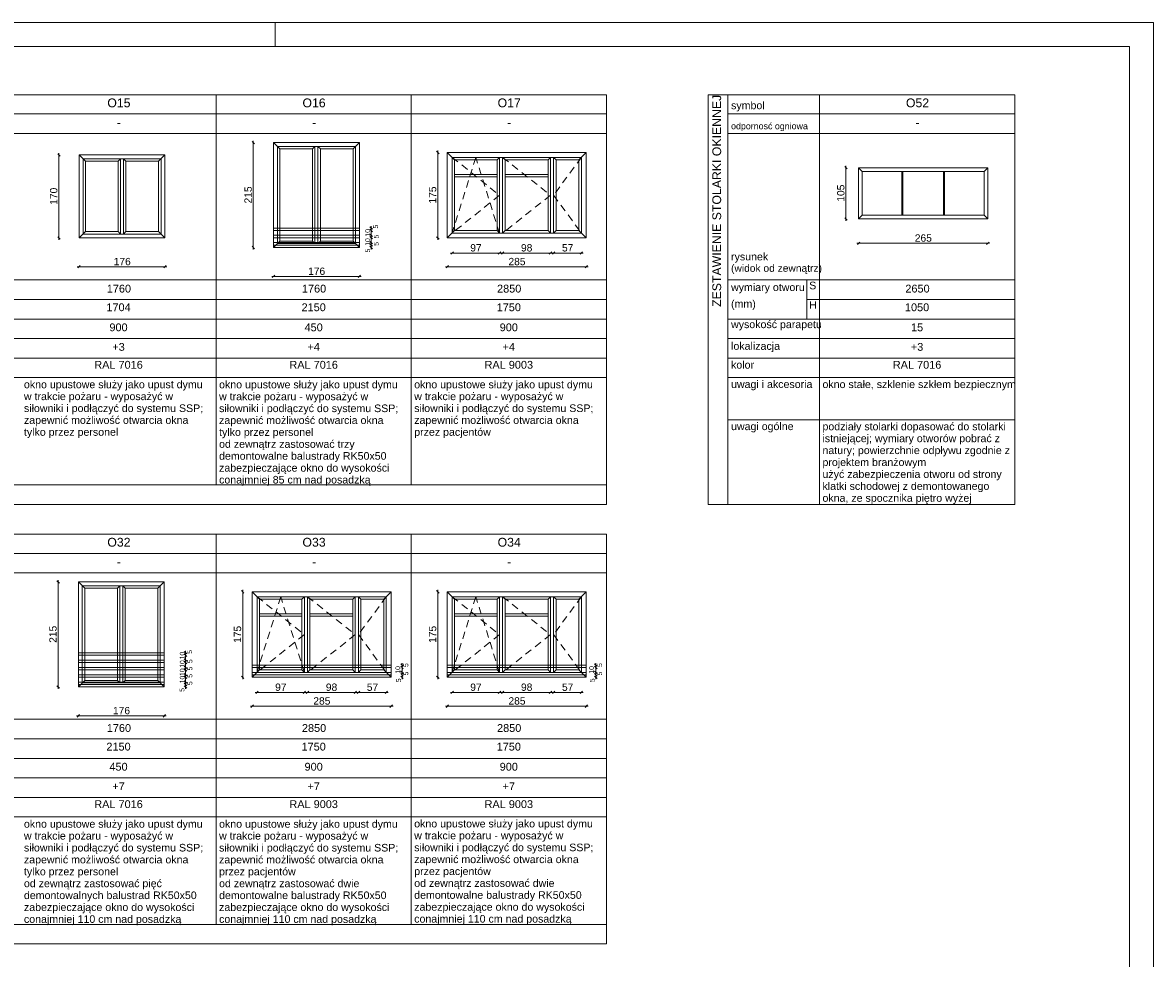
# Paper-space layout 'A-59 ZESTAWIENIE STOLARKI OKIENNEJ' of a CAD drawing. Header units: millimetres. Extents: x 0 to 850, y 0 to 297.
# Tile 12 of 12: x 618 to 850, y 105 to 297. Entities that reach past the tile are written whole.
import ezdxf
from ezdxf.xclip import XClip

# ---------------------------------------------------------------- set-up
doc = ezdxf.new("R2010")
doc.units = ezdxf.units.MM
doc.header["$MEASUREMENT"] = 0
doc.header["$XCLIPFRAME"] = 0
doc.linetypes.add('Przer. długie kreski', pattern=[2.5, 1.5, -1])
for name, color, linetype, lineweight in [('0_Nr_pióra__1', 7, 'Continuous', 20), ('A_Arkusz_Nr_pióra__1', 7, 'Continuous', 20), ('A_ściany_Nr_pióra__3', 252, 'Continuous', 13)]:
    doc.layers.add(name, color=color, linetype=linetype, lineweight=lineweight)
for name, color, linetype, lineweight, true_color in [('0_Nr_pióra__30', 7, 'Continuous', 5, 0x878787), ('0_Nr_pióra__7', 7, 'Continuous', 18, 0x171717), ('0_Nr_pióra__94', 7, 'Continuous', 5, 0x3b3b3b), ('A_Arkusz_Nr_pióra__237', 7, 'Continuous', 5, 0x343434)]:
    doc.layers.add(name, color=color, linetype=linetype, lineweight=lineweight, true_color=true_color)
doc.layers.add('A_podrys', color=7, linetype='Continuous')
doc.styles.add('STYL_AUTOMATYCZNY_1', font='arial.ttf')

# ---------------------------------------------------------------- blocks, each defined once
blk = doc.blocks.new('Rysunek_1_1', base_point=(-2086.12, -3213.37))
at = {"layer": '0_Nr_pióra__1', "color": 7, "linetype": 'Continuous', "lineweight": 20}
for p, q in [((665.75, 272.18), (665.25, 272.68)), ((665.5, 272.43), (665.5, 272.8)), ((665.5, 250.93), (665.5, 272.43)), ((625.9, 269.65), (625.4, 270.15)), ((625.65, 269.9), (625.65, 270.28)), ((625.65, 252.9), (625.65, 269.9)), ((703.57, 270.15), (703.07, 270.65)), ((703.32, 270.4), (703.32, 270.78)), ((703.32, 252.9), (703.32, 270.4)), ((689.4, 255.18), (689.9, 254.68)), ((689.65, 254.93), (689.65, 255.3)), ((625.4, 253.15), (625.9, 252.65)), ((625.65, 252.53), (625.65, 252.9)), ((689.9, 254.18), (689.4, 254.68)), ((689.4, 253.68), (689.9, 253.18)), ((689.4, 253.18), (689.9, 252.68)), ((689.65, 254.43), (689.65, 254.93)), ((689.65, 253.43), (689.65, 254.43)), ((689.65, 252.93), (689.65, 253.43)), ((689.65, 251.93), (689.65, 252.93)), ((703.07, 253.15), (703.57, 252.65)), ((703.32, 252.53), (703.32, 252.9)), ((665.25, 251.18), (665.75, 250.68)), ((665.5, 250.55), (665.5, 250.93)), ((689.4, 252.18), (689.9, 251.68)), ((689.4, 251.68), (689.9, 251.18)), ((689.4, 251.18), (689.9, 250.68)), ((689.65, 251.43), (689.65, 251.93)), ((689.65, 250.93), (689.65, 251.43)), ((689.65, 250.55), (689.65, 250.93)), ((706.26, 249.8), (705.89, 249.8)), ((706.51, 250.05), (706.01, 249.55)), ((715.96, 249.8), (706.26, 249.8)), ((715.71, 249.55), (716.21, 250.05)), ((716.34, 249.8), (715.96, 249.8)), ((716.61, 249.8), (716.24, 249.8)), ((716.86, 250.05), (716.36, 249.55)), ((726.41, 249.8), (716.61, 249.8)), ((726.16, 249.55), (726.66, 250.05)), ((726.79, 249.8), (726.41, 249.8)), ((727.06, 249.8), (726.69, 249.8)), ((727.31, 250.05), (726.81, 249.55)), ((732.76, 249.8), (727.06, 249.8)), ((732.51, 249.55), (733.01, 250.05)), ((733.14, 249.8), (732.76, 249.8)), ((629.42, 246.99), (629.79, 246.99)), ((630.04, 247.24), (629.54, 246.74)), ((629.79, 246.99), (647.39, 246.99)), ((647.14, 246.74), (647.64, 247.24)), ((647.39, 246.99), (647.77, 246.99)), ((705.26, 246.99), (704.89, 246.99)), ((705.51, 247.24), (705.01, 246.74)), ((733.76, 246.99), (705.26, 246.99)), ((733.51, 246.74), (734.01, 247.24)), ((734.14, 246.99), (733.76, 246.99)), ((669.27, 245.01), (669.64, 245.01)), ((669.89, 245.26), (669.39, 244.76)), ((669.64, 245.01), (687.24, 245.01)), ((686.99, 244.76), (687.49, 245.26)), ((687.24, 245.01), (687.62, 245.01)), ((625.75, 182.18), (625.25, 182.68)), ((625.5, 182.43), (625.5, 182.8)), ((625.5, 160.93), (625.5, 182.43)), ((663.57, 180.15), (663.07, 180.65)), ((663.32, 180.4), (663.32, 180.78)), ((663.32, 162.9), (663.32, 180.4)), ((703.57, 180.15), (703.07, 180.65)), ((703.32, 180.4), (703.32, 180.78)), ((703.32, 162.9), (703.32, 180.4)), ((651.34, 168.18), (651.84, 167.68)), ((651.84, 167.18), (651.34, 167.68)), ((651.59, 167.93), (651.59, 168.3)), ((651.59, 167.43), (651.59, 167.93)), ((651.59, 166.43), (651.59, 167.43)), ((651.34, 166.68), (651.84, 166.18)), ((651.34, 166.18), (651.84, 165.68)), ((651.34, 165.18), (651.84, 164.68)), ((651.34, 164.68), (651.84, 164.18)), ((651.59, 165.93), (651.59, 166.43)), ((651.59, 164.93), (651.59, 165.93)), ((651.59, 164.43), (651.59, 164.93)), ((695.74, 165.65), (696.24, 165.15)), ((696.24, 164.65), (695.74, 165.15)), ((695.99, 165.4), (695.99, 165.78)), ((695.99, 164.9), (695.99, 165.4)), ((695.99, 163.9), (695.99, 164.9)), ((735.45, 165.65), (735.95, 165.15)), ((735.95, 164.65), (735.45, 165.15)), ((735.7, 165.4), (735.7, 165.78)), ((735.7, 164.9), (735.7, 165.4)), ((735.7, 163.9), (735.7, 164.9)), ((651.34, 163.68), (651.84, 163.18)), ((651.34, 163.18), (651.84, 162.68)), ((651.59, 163.43), (651.59, 164.43)), ((651.59, 162.93), (651.59, 163.43)), ((651.59, 161.93), (651.59, 162.93)), ((663.07, 163.15), (663.57, 162.65)), ((663.32, 162.53), (663.32, 162.9)), ((695.74, 164.15), (696.24, 163.65)), ((695.74, 163.65), (696.24, 163.15)), ((695.74, 163.15), (696.24, 162.65)), ((695.99, 163.4), (695.99, 163.9)), ((695.99, 162.9), (695.99, 163.4)), ((695.99, 162.53), (695.99, 162.9)), ((703.07, 163.15), (703.57, 162.65)), ((703.32, 162.53), (703.32, 162.9)), ((735.45, 164.15), (735.95, 163.65)), ((735.45, 163.65), (735.95, 163.15)), ((735.45, 163.15), (735.95, 162.65)), ((735.7, 163.4), (735.7, 163.9)), ((735.7, 162.9), (735.7, 163.4)), ((735.7, 162.53), (735.7, 162.9)), ((625.25, 161.18), (625.75, 160.68)), ((625.5, 160.55), (625.5, 160.93)), ((651.34, 162.18), (651.84, 161.68)), ((651.34, 161.68), (651.84, 161.18)), ((651.34, 161.18), (651.84, 160.68)), ((651.59, 161.43), (651.59, 161.93)), ((651.59, 160.93), (651.59, 161.43)), ((651.59, 160.55), (651.59, 160.93)), ((666.51, 160.05), (666.01, 159.55)), ((675.71, 159.55), (676.21, 160.05)), ((676.86, 160.05), (676.36, 159.55)), ((686.16, 159.55), (686.66, 160.05)), ((687.31, 160.05), (686.81, 159.55)), ((692.51, 159.55), (693.01, 160.05)), ((706.51, 160.05), (706.01, 159.55)), ((715.71, 159.55), (716.21, 160.05)), ((716.86, 160.05), (716.36, 159.55)), ((726.16, 159.55), (726.66, 160.05)), ((727.31, 160.05), (726.81, 159.55)), ((732.51, 159.55), (733.01, 160.05)), ((666.26, 159.8), (665.89, 159.8)), ((675.96, 159.8), (666.26, 159.8)), ((676.34, 159.8), (675.96, 159.8)), ((676.61, 159.8), (676.24, 159.8)), ((686.41, 159.8), (676.61, 159.8)), ((686.79, 159.8), (686.41, 159.8)), ((687.06, 159.8), (686.69, 159.8)), ((692.76, 159.8), (687.06, 159.8)), ((693.14, 159.8), (692.76, 159.8)), ((706.26, 159.8), (705.89, 159.8)), ((715.96, 159.8), (706.26, 159.8)), ((716.34, 159.8), (715.96, 159.8)), ((716.61, 159.8), (716.24, 159.8)), ((726.41, 159.8), (716.61, 159.8)), ((726.79, 159.8), (726.41, 159.8)), ((727.06, 159.8), (726.69, 159.8)), ((732.76, 159.8), (727.06, 159.8)), ((733.14, 159.8), (732.76, 159.8)), ((665.26, 156.99), (664.89, 156.99)), ((665.51, 157.24), (665.01, 156.74)), ((693.76, 156.99), (665.26, 156.99)), ((693.51, 156.74), (694.01, 157.24)), ((694.14, 156.99), (693.76, 156.99)), ((705.26, 156.99), (704.89, 156.99)), ((705.51, 157.24), (705.01, 156.74)), ((733.76, 156.99), (705.26, 156.99)), ((733.51, 156.74), (734.01, 157.24)), ((734.14, 156.99), (733.76, 156.99)), ((629.27, 155.01), (629.64, 155.01)), ((629.89, 155.26), (629.39, 154.76)), ((629.64, 155.01), (647.24, 155.01)), ((646.99, 154.76), (647.49, 155.26)), ((647.24, 155.01), (647.62, 155.01))]:
    blk.add_line(p, q, dxfattribs=at)
at = {"layer": '0_Nr_pióra__30', "color": 252, "linetype": 'Continuous', "lineweight": 5, "true_color": 0x878787}
for p, q in [((687.24, 272.43), (669.64, 272.43)), ((669.64, 250.93), (669.64, 272.43)), ((669.64, 272.43), (670.94, 271.13)), ((686.44, 271.63), (670.44, 271.63)), ((670.44, 251.73), (670.44, 271.63)), ((677.64, 271.13), (678.14, 271.63)), ((678.14, 251.73), (678.14, 271.63)), ((678.74, 251.73), (678.74, 271.63)), ((678.74, 271.63), (679.24, 271.13)), ((685.94, 271.13), (687.24, 272.43)), ((686.44, 251.73), (686.44, 271.63)), ((687.24, 250.93), (687.24, 272.43)), ((647.39, 269.9), (629.79, 269.9)), ((629.79, 252.9), (629.79, 269.9)), ((629.79, 269.9), (631.09, 268.6)), ((646.59, 269.1), (630.59, 269.1)), ((630.59, 253.7), (630.59, 269.1)), ((637.79, 268.6), (638.29, 269.1)), ((638.29, 253.7), (638.29, 269.1)), ((638.89, 253.7), (638.89, 269.1)), ((638.89, 269.1), (639.39, 268.6)), ((646.09, 268.6), (647.39, 269.9)), ((646.59, 253.7), (646.59, 269.1)), ((647.39, 252.9), (647.39, 269.9)), ((670.94, 271.13), (677.64, 271.13)), ((670.94, 252.23), (670.94, 271.13)), ((677.64, 252.23), (677.64, 271.13)), ((679.24, 271.13), (685.94, 271.13)), ((679.24, 252.23), (679.24, 271.13)), ((685.94, 252.23), (685.94, 271.13)), ((733.76, 270.4), (705.26, 270.4)), ((705.26, 270.4), (705.26, 252.9)), ((706.76, 268.9), (705.26, 270.4)), ((732.76, 269.4), (706.26, 269.4)), ((706.26, 269.4), (706.26, 253.9)), ((715.46, 268.9), (706.76, 268.9)), ((706.76, 268.9), (706.76, 254.4)), ((715.46, 268.9), (715.96, 269.4)), ((715.46, 268.9), (715.46, 254.4)), ((715.96, 269.4), (715.96, 253.9)), ((716.61, 269.4), (716.61, 253.9)), ((717.11, 268.9), (716.61, 269.4)), ((725.91, 268.9), (717.11, 268.9)), ((717.11, 268.9), (717.11, 254.4)), ((725.91, 268.9), (726.41, 269.4)), ((725.91, 268.9), (725.91, 254.4)), ((726.41, 269.4), (726.41, 253.9)), ((727.06, 269.4), (727.06, 253.9)), ((727.56, 268.9), (727.06, 269.4)), ((732.26, 268.9), (727.56, 268.9)), ((727.56, 268.9), (727.56, 254.4)), ((732.26, 268.9), (733.76, 270.4)), ((732.26, 268.9), (732.26, 254.4)), ((732.76, 269.4), (732.76, 253.9)), ((733.76, 270.4), (733.76, 252.9)), ((631.09, 268.6), (637.79, 268.6)), ((631.09, 254.2), (631.09, 268.6)), ((637.79, 254.2), (637.79, 268.6)), ((639.39, 268.6), (646.09, 268.6)), ((639.39, 254.2), (639.39, 268.6)), ((646.09, 254.2), (646.09, 268.6)), ((715.46, 265.9), (706.76, 265.9)), ((715.46, 265.4), (706.76, 265.4)), ((725.91, 265.9), (717.11, 265.9)), ((725.91, 265.4), (717.11, 265.4)), ((629.79, 252.9), (631.09, 254.2)), ((629.79, 252.9), (647.39, 252.9)), ((630.59, 253.7), (646.59, 253.7)), ((631.09, 254.2), (637.79, 254.2)), ((638.29, 253.7), (637.79, 254.2)), ((638.89, 253.7), (639.39, 254.2)), ((639.39, 254.2), (646.09, 254.2)), ((647.39, 252.9), (646.09, 254.2)), ((706.76, 254.4), (705.26, 252.9)), ((705.26, 252.9), (733.76, 252.9)), ((706.26, 253.9), (732.76, 253.9)), ((715.46, 254.4), (706.76, 254.4)), ((715.46, 254.4), (715.96, 253.9)), ((717.11, 254.4), (716.61, 253.9)), ((725.91, 254.4), (717.11, 254.4)), ((725.91, 254.4), (726.41, 253.9)), ((727.56, 254.4), (727.06, 253.9)), ((732.26, 254.4), (727.56, 254.4)), ((732.26, 254.4), (733.76, 252.9)), ((669.64, 250.93), (670.94, 252.23)), ((669.64, 250.93), (687.24, 250.93)), ((670.44, 251.73), (686.44, 251.73)), ((670.94, 252.23), (677.64, 252.23)), ((678.14, 251.73), (677.64, 252.23)), ((678.74, 251.73), (679.24, 252.23)), ((679.24, 252.23), (685.94, 252.23)), ((687.24, 250.93), (685.94, 252.23)), ((647.24, 182.43), (629.64, 182.43)), ((629.64, 160.93), (629.64, 182.43)), ((629.64, 182.43), (630.94, 181.13)), ((646.44, 181.63), (630.44, 181.63)), ((630.44, 161.73), (630.44, 181.63)), ((630.94, 181.13), (637.64, 181.13)), ((630.94, 162.23), (630.94, 181.13)), ((637.64, 181.13), (638.14, 181.63)), ((637.64, 162.23), (637.64, 181.13)), ((638.14, 161.73), (638.14, 181.63)), ((638.74, 161.73), (638.74, 181.63)), ((638.74, 181.63), (639.24, 181.13)), ((639.24, 181.13), (645.94, 181.13)), ((639.24, 162.23), (639.24, 181.13)), ((645.94, 181.13), (647.24, 182.43)), ((645.94, 162.23), (645.94, 181.13)), ((646.44, 161.73), (646.44, 181.63)), ((647.24, 160.93), (647.24, 182.43)), ((693.76, 180.4), (665.26, 180.4)), ((665.26, 180.4), (665.26, 162.9)), ((666.76, 178.9), (665.26, 180.4)), ((692.76, 179.4), (666.26, 179.4)), ((666.26, 179.4), (666.26, 163.9)), ((675.46, 178.9), (666.76, 178.9)), ((666.76, 178.9), (666.76, 164.4)), ((675.46, 178.9), (675.96, 179.4)), ((675.46, 178.9), (675.46, 164.4)), ((675.96, 179.4), (675.96, 163.9)), ((676.61, 179.4), (676.61, 163.9)), ((677.11, 178.9), (676.61, 179.4)), ((685.91, 178.9), (677.11, 178.9)), ((677.11, 178.9), (677.11, 164.4)), ((685.91, 178.9), (686.41, 179.4)), ((685.91, 178.9), (685.91, 164.4)), ((686.41, 179.4), (686.41, 163.9)), ((687.06, 179.4), (687.06, 163.9)), ((687.56, 178.9), (687.06, 179.4)), ((692.26, 178.9), (687.56, 178.9)), ((687.56, 178.9), (687.56, 164.4)), ((692.26, 178.9), (693.76, 180.4)), ((692.26, 178.9), (692.26, 164.4)), ((692.76, 179.4), (692.76, 163.9)), ((693.76, 180.4), (693.76, 162.9)), ((733.76, 180.4), (705.26, 180.4)), ((705.26, 180.4), (705.26, 162.9)), ((706.76, 178.9), (705.26, 180.4)), ((732.76, 179.4), (706.26, 179.4)), ((706.26, 179.4), (706.26, 163.9)), ((715.46, 178.9), (706.76, 178.9)), ((706.76, 178.9), (706.76, 164.4)), ((715.46, 178.9), (715.96, 179.4)), ((715.46, 178.9), (715.46, 164.4)), ((715.96, 179.4), (715.96, 163.9)), ((716.61, 179.4), (716.61, 163.9)), ((717.11, 178.9), (716.61, 179.4)), ((725.91, 178.9), (717.11, 178.9)), ((717.11, 178.9), (717.11, 164.4)), ((725.91, 178.9), (726.41, 179.4)), ((725.91, 178.9), (725.91, 164.4)), ((726.41, 179.4), (726.41, 163.9)), ((727.06, 179.4), (727.06, 163.9)), ((727.56, 178.9), (727.06, 179.4)), ((732.26, 178.9), (727.56, 178.9)), ((727.56, 178.9), (727.56, 164.4)), ((732.26, 178.9), (733.76, 180.4)), ((732.26, 178.9), (732.26, 164.4)), ((732.76, 179.4), (732.76, 163.9)), ((733.76, 180.4), (733.76, 162.9)), ((675.46, 175.9), (666.76, 175.9)), ((675.46, 175.4), (666.76, 175.4)), ((685.91, 175.9), (677.11, 175.9)), ((685.91, 175.4), (677.11, 175.4)), ((715.46, 175.9), (706.76, 175.9)), ((715.46, 175.4), (706.76, 175.4)), ((725.91, 175.9), (717.11, 175.9)), ((725.91, 175.4), (717.11, 175.4)), ((666.76, 164.4), (665.26, 162.9)), ((665.26, 162.9), (693.76, 162.9)), ((675.46, 164.4), (666.76, 164.4)), ((675.46, 164.4), (675.96, 163.9)), ((677.11, 164.4), (676.61, 163.9)), ((685.91, 164.4), (677.11, 164.4)), ((685.91, 164.4), (686.41, 163.9)), ((687.56, 164.4), (687.06, 163.9)), ((692.26, 164.4), (687.56, 164.4)), ((692.26, 164.4), (693.76, 162.9)), ((706.76, 164.4), (705.26, 162.9)), ((705.26, 162.9), (733.76, 162.9)), ((715.46, 164.4), (706.76, 164.4)), ((715.46, 164.4), (715.96, 163.9)), ((717.11, 164.4), (716.61, 163.9)), ((725.91, 164.4), (717.11, 164.4)), ((725.91, 164.4), (726.41, 163.9)), ((727.56, 164.4), (727.06, 163.9)), ((732.26, 164.4), (727.56, 164.4)), ((732.26, 164.4), (733.76, 162.9)), ((629.64, 160.93), (630.94, 162.23)), ((629.64, 160.93), (647.24, 160.93)), ((630.44, 161.73), (646.44, 161.73)), ((630.94, 162.23), (637.64, 162.23)), ((638.14, 161.73), (637.64, 162.23)), ((638.74, 161.73), (639.24, 162.23)), ((639.24, 162.23), (645.94, 162.23)), ((647.24, 160.93), (645.94, 162.23))]:
    blk.add_line(p, q, dxfattribs=at)
at = {"layer": '0_Nr_pióra__30', "color": 252, "linetype": 'Przer. długie kreski', "lineweight": 5, "true_color": 0x878787}
for p, q in [((706.26, 269.4), (715.96, 261.65)), ((711.11, 269.4), (706.26, 253.9)), ((715.96, 253.9), (711.11, 269.4)), ((716.61, 269.4), (726.41, 261.65)), ((732.76, 269.4), (727.06, 261.65)), ((715.96, 261.65), (706.26, 253.9)), ((726.41, 261.65), (716.61, 253.9)), ((727.06, 261.65), (732.76, 253.9)), ((666.26, 179.4), (675.96, 171.65)), ((671.11, 179.4), (666.26, 163.9)), ((675.96, 163.9), (671.11, 179.4)), ((676.61, 179.4), (686.41, 171.65)), ((692.76, 179.4), (687.06, 171.65)), ((706.26, 179.4), (715.96, 171.65)), ((711.11, 179.4), (706.26, 163.9)), ((715.96, 163.9), (711.11, 179.4)), ((716.61, 179.4), (726.41, 171.65)), ((732.76, 179.4), (727.06, 171.65)), ((675.96, 171.65), (666.26, 163.9)), ((686.41, 171.65), (676.61, 163.9)), ((687.06, 171.65), (692.76, 163.9)), ((715.96, 171.65), (706.26, 163.9)), ((726.41, 171.65), (716.61, 163.9)), ((727.06, 171.65), (732.76, 163.9))]:
    blk.add_line(p, q, dxfattribs=at)
at = {"layer": '0_Nr_pióra__7', "color": 250, "linetype": 'Continuous', "lineweight": 18, "true_color": 0x171717}
for p, q in [((687.24, 254.93), (669.64, 254.93)), ((687.24, 254.43), (669.64, 254.43)), ((687.24, 253.43), (669.64, 253.43)), ((687.24, 252.93), (669.64, 252.93)), ((687.24, 251.93), (669.64, 251.93)), ((687.24, 251.43), (669.64, 251.43)), ((647.24, 167.93), (629.64, 167.93)), ((647.24, 167.43), (629.64, 167.43)), ((647.24, 166.43), (629.64, 166.43)), ((647.24, 165.93), (629.64, 165.93)), ((647.24, 164.93), (629.64, 164.93)), ((693.76, 165.4), (665.26, 165.4)), ((693.76, 164.9), (665.26, 164.9)), ((733.76, 165.4), (705.26, 165.4)), ((733.76, 164.9), (705.26, 164.9)), ((647.24, 164.43), (629.64, 164.43)), ((647.24, 163.43), (629.64, 163.43)), ((647.24, 162.93), (629.64, 162.93)), ((693.76, 163.9), (665.26, 163.9)), ((693.76, 163.4), (665.26, 163.4)), ((733.76, 163.9), (705.26, 163.9)), ((733.76, 163.4), (705.26, 163.4)), ((647.24, 161.93), (629.64, 161.93)), ((647.24, 161.43), (629.64, 161.43))]:
    blk.add_line(p, q, dxfattribs=at)
at = {"layer": '0_Nr_pióra__94', "color": 250, "linetype": 'Continuous', "lineweight": 5, "true_color": 0x3b3b3b}
for p, q in [((35.05, 282.19), (737.88, 282.19)), ((657.88, 282.19), (657.88, 202.29)), ((697.88, 282.19), (697.88, 202.29)), ((737.88, 282.19), (737.88, 198.29)), ((737.88, 278.29), (39.05, 278.29)), ((737.88, 274.29), (39.05, 274.29)), ((39.05, 244.29), (737.88, 244.29)), ((55.23, 240.29), (737.88, 240.29)), ((39.05, 236.29), (737.88, 236.29)), ((39.05, 232.29), (737.88, 232.29)), ((363.88, 228.29), (719.05, 228.29)), ((719.05, 228.29), (737.88, 228.29)), ((39.05, 224.29), (737.88, 224.29)), ((39.05, 202.29), (737.88, 202.29)), ((35.05, 198.29), (737.88, 198.29)), ((35.05, 192.19), (737.88, 192.19)), ((657.88, 192.19), (657.88, 112.29)), ((697.88, 192.19), (697.88, 112.29)), ((737.88, 192.19), (737.88, 108.29)), ((737.88, 188.29), (39.05, 188.29)), ((737.88, 184.29), (39.05, 184.29)), ((39.05, 154.29), (737.88, 154.29)), ((55.23, 150.29), (737.88, 150.29)), ((39.05, 146.29), (737.88, 146.29)), ((39.05, 142.29), (737.88, 142.29)), ((483.88, 138.29), (737.88, 138.29)), ((39.05, 134.29), (737.88, 134.29)), ((39.05, 112.29), (737.88, 112.29)), ((35.05, 108.29), (737.88, 108.29))]:
    blk.add_line(p, q, dxfattribs=at)
at = {"layer": '0_Nr_pióra__1', "color": 7, "linetype": 'Continuous', "lineweight": 20, "attachment_point": 7, "rotation": 90, "style": 'STYL_AUTOMATYCZNY_1'}
for s, insert, char_height, width in [('\\A1;{\\pql;\\fArial|b0|i0|c238|p0;\\W1.000000;170}', (625.35, 259.69), 1.5, 3.4323), ('\\A1;{\\pql;\\fArial|b0|i0|c238|p0;\\W1.000000;215}', (665.2, 259.96), 1.5, 3.4323), ('\\A1;{\\pql;\\fArial|b0|i0|c238|p0;\\W1.000000;175}', (703.02, 259.94), 1.5, 3.4323), ('\\A1;{\\pql;\\fArial|b0|i0|c238|p0;\\W1.000000;5}', (691.08, 254.82), 1, 0.7627), ('\\A1;{\\pql;\\fArial|b0|i0|c238|p0;\\W1.000000;10}', (689.45, 253.17), 1, 1.5254), ('\\A1;{\\pql;\\fArial|b0|i0|c238|p0;\\W1.000000;10}', (689.45, 251.29), 1, 1.5254), ('\\A1;{\\pql;\\fArial|b0|i0|c238|p0;\\W1.000000;5}', (691.22, 252.8), 1, 0.7627), ('\\A1;{\\pql;\\fArial|b0|i0|c238|p0;\\W1.000000;5}', (689.45, 249.92), 1, 0.7627), ('\\A1;{\\pql;\\fArial|b0|i0|c238|p0;\\W1.000000;5}', (691.22, 251.3), 1, 0.7627), ('\\A1;{\\pql;\\fArial|b0|i0|c238|p0;\\W1.000000;215}', (625.2, 169.96), 1.5, 3.4323), ('\\A1;{\\pql;\\fArial|b0|i0|c238|p0;\\W1.000000;175}', (663.02, 169.94), 1.5, 3.4323), ('\\A1;{\\pql;\\fArial|b0|i0|c238|p0;\\W1.000000;175}', (703.02, 169.94), 1.5, 3.4323), ('\\A1;{\\pql;\\fArial|b0|i0|c238|p0;\\W1.000000;10}', (651.45, 166.57), 1, 1.5254), ('\\A1;{\\pql;\\fArial|b0|i0|c238|p0;\\W1.000000;5}', (652.96, 167.72), 1, 0.7627), ('\\A1;{\\pql;\\fArial|b0|i0|c238|p0;\\W1.000000;10}', (651.45, 164.84), 1, 1.5254), ('\\A1;{\\pql;\\fArial|b0|i0|c238|p0;\\W1.000000;10}', (651.45, 163.17), 1, 1.5254), ('\\A1;{\\pql;\\fArial|b0|i0|c238|p0;\\W1.000000;5}', (653.01, 165.8), 1, 0.7627), ('\\A1;{\\pql;\\fArial|b0|i0|c238|p0;\\W1.000000;5}', (653.01, 164.3), 1, 0.7627), ('\\A1;{\\pql;\\fArial|b0|i0|c238|p0;\\W1.000000;10}', (695.63, 163.64), 1, 1.5254), ('\\A1;{\\pql;\\fArial|b0|i0|c238|p0;\\W1.000000;5}', (697.28, 165.01), 1, 0.7627), ('\\A1;{\\pql;\\fArial|b0|i0|c238|p0;\\W1.000000;10}', (735.34, 163.64), 1, 1.5254), ('\\A1;{\\pql;\\fArial|b0|i0|c238|p0;\\W1.000000;5}', (737, 165.01), 1, 0.7627), ('\\A1;{\\pql;\\fArial|b0|i0|c238|p0;\\W1.000000;10}', (651.45, 161.67), 1, 1.5254), ('\\A1;{\\pql;\\fArial|b0|i0|c238|p0;\\W1.000000;5}', (653.01, 162.8), 1, 0.7627), ('\\A1;{\\pql;\\fArial|b0|i0|c238|p0;\\W1.000000;5}', (695.79, 161.89), 1, 0.7627), ('\\A1;{\\pql;\\fArial|b0|i0|c238|p0;\\W1.000000;5}', (697.28, 163.27), 1, 0.7627), ('\\A1;{\\pql;\\fArial|b0|i0|c238|p0;\\W1.000000;5}', (735.5, 161.89), 1, 0.7627), ('\\A1;{\\pql;\\fArial|b0|i0|c238|p0;\\W1.000000;5}', (737, 163.27), 1, 0.7627), ('\\A1;{\\pql;\\fArial|b0|i0|c238|p0;\\W1.000000;5}', (651.39, 159.92), 1, 0.7627), ('\\A1;{\\pql;\\fArial|b0|i0|c238|p0;\\W1.000000;5}', (653.01, 161.3), 1, 0.7627)]:
    blk.add_mtext(s, dxfattribs=dict(at, insert=insert, char_height=char_height, width=width))
at = {"layer": '0_Nr_pióra__1', "color": 7, "linetype": 'Continuous', "lineweight": 20, "char_height": 1.5, "attachment_point": 7, "style": 'STYL_AUTOMATYCZNY_1'}
for s, insert, width in [('\\A1;{\\pql;\\fArial|b0|i0|c238|p0;\\W1.000000;97}', (709.97, 250.1), 2.2882), ('\\A1;{\\pql;\\fArial|b0|i0|c238|p0;\\W1.000000;98}', (720.37, 250.1), 2.2882), ('\\A1;{\\pql;\\fArial|b0|i0|c238|p0;\\W1.000000;57}', (728.77, 250.1), 2.2882), ('\\A1;{\\pql;\\fArial|b0|i0|c238|p0;\\W1.000000;176}', (636.88, 247.29), 3.4323), ('\\A1;{\\pql;\\fArial|b0|i0|c238|p0;\\W1.000000;285}', (717.8, 247.29), 3.4323), ('\\A1;{\\pql;\\fArial|b0|i0|c238|p0;\\W1.000000;176}', (676.73, 245.31), 3.4323), ('\\A1;{\\pql;\\fArial|b0|i0|c238|p0;\\W1.000000;97}', (669.97, 160.1), 2.2882), ('\\A1;{\\pql;\\fArial|b0|i0|c238|p0;\\W1.000000;98}', (680.37, 160.1), 2.2882), ('\\A1;{\\pql;\\fArial|b0|i0|c238|p0;\\W1.000000;57}', (688.77, 160.1), 2.2882), ('\\A1;{\\pql;\\fArial|b0|i0|c238|p0;\\W1.000000;97}', (709.97, 160.1), 2.2882), ('\\A1;{\\pql;\\fArial|b0|i0|c238|p0;\\W1.000000;98}', (720.37, 160.1), 2.2882), ('\\A1;{\\pql;\\fArial|b0|i0|c238|p0;\\W1.000000;57}', (728.77, 160.1), 2.2882), ('\\A1;{\\pql;\\fArial|b0|i0|c238|p0;\\W1.000000;285}', (677.8, 157.29), 3.4323), ('\\A1;{\\pql;\\fArial|b0|i0|c238|p0;\\W1.000000;285}', (717.8, 157.29), 3.4323), ('\\A1;{\\pql;\\fArial|b0|i0|c238|p0;\\W1.000000;176}', (636.73, 155.31), 3.4323)]:
    blk.add_mtext(s, dxfattribs=dict(at, insert=insert, width=width))
at = {"layer": '0_Nr_pióra__7', "color": 250, "linetype": 'Continuous', "lineweight": 18, "true_color": 0x171717, "style": 'STYL_AUTOMATYCZNY_1'}
for s, insert, char_height, attachment_point in [('\\A1;{\\pqc;\\fArial|b0|i0|c238|p0;\\W1.000000;O15}', (637.95, 280.55), 1.8, 5), ('\\A1;{\\pqc;\\fArial|b0|i0|c238|p0;\\W1.000000;O16}', (677.95, 280.55), 1.8, 5), ('\\A1;{\\pqc;\\fArial|b0|i0|c238|p0;\\W1.000000;O17}', (717.95, 280.55), 1.8, 5), ('\\A1;{\\pqc;\\fArial|b0|i0|c238|p0;\\W1.000000;-}', (637.95, 275.63), 1.8, 8), ('\\A1;{\\pqc;\\fArial|b0|i0|c238|p0;\\W1.000000;-}', (677.95, 275.63), 1.8, 8), ('\\A1;{\\pqc;\\fArial|b0|i0|c238|p0;\\W1.000000;-}', (717.95, 275.63), 1.8, 8), ('\\A1;{\\pqc;\\fArial|b0|i0|c238|p0;\\W1.000000;1760}', (637.95, 242.5), 1.6, 5), ('\\A1;{\\pqc;\\fArial|b0|i0|c238|p0;\\W1.000000;1760}', (677.95, 242.5), 1.6, 5), ('\\A1;{\\pqc;\\fArial|b0|i0|c238|p0;\\W1.000000;2850}', (717.95, 242.5), 1.6, 5), ('\\A1;{\\pqc;\\fArial|b0|i0|c238|p0;\\W1.000000;1704}', (637.87, 238.68), 1.6, 5), ('\\A1;{\\pqc;\\fArial|b0|i0|c238|p0;\\W1.000000;2150}', (677.87, 238.68), 1.6, 5), ('\\A1;{\\pqc;\\fArial|b0|i0|c238|p0;\\W1.000000;1750}', (717.87, 238.68), 1.6, 5), ('\\A1;{\\pqc;\\fArial|b0|i0|c238|p0;\\W1.000000;900}', (637.87, 234.57), 1.6, 5), ('\\A1;{\\pqc;\\fArial|b0|i0|c238|p0;\\W1.000000;450}', (677.87, 234.57), 1.6, 5), ('\\A1;{\\pqc;\\fArial|b0|i0|c238|p0;\\W1.000000;900}', (717.87, 234.57), 1.6, 5), ('\\A1;{\\pqc;\\fArial|b0|i0|c238|p0;\\W1.000000;+3}', (637.87, 230.57), 1.6, 5), ('\\A1;{\\pqc;\\fArial|b0|i0|c238|p0;\\W1.000000;+4}', (677.87, 230.58), 1.6, 5), ('\\A1;{\\pqc;\\fArial|b0|i0|c238|p0;\\W1.000000;+4}', (717.87, 230.58), 1.6, 5), ('\\A1;{\\pqc;\\fArial|b0|i0|c238|p0;\\W1.000000;RAL 7016}', (637.87, 226.9), 1.6, 5), ('\\A1;{\\pqc;\\fArial|b0|i0|c238|p0;\\W1.000000;RAL 7016}', (677.87, 226.9), 1.6, 5), ('\\A1;{\\pqc;\\fArial|b0|i0|c238|p0;\\W1.000000;RAL 9003}', (717.87, 226.9), 1.6, 5), ('\\A1;{\\pqc;\\fArial|b0|i0|c238|p0;\\W1.000000;O32}', (637.95, 190.55), 1.8, 5), ('\\A1;{\\pqc;\\fArial|b0|i0|c238|p0;\\W1.000000;O33}', (677.95, 190.55), 1.8, 5), ('\\A1;{\\pqc;\\fArial|b0|i0|c238|p0;\\W1.000000;O34}', (717.95, 190.55), 1.8, 5), ('\\A1;{\\pqc;\\fArial|b0|i0|c238|p0;\\W1.000000;-}', (637.95, 185.63), 1.8, 8), ('\\A1;{\\pqc;\\fArial|b0|i0|c238|p0;\\W1.000000;-}', (677.95, 185.63), 1.8, 8), ('\\A1;{\\pqc;\\fArial|b0|i0|c238|p0;\\W1.000000;-}', (717.95, 185.63), 1.8, 8), ('\\A1;{\\pqc;\\fArial|b0|i0|c238|p0;\\W1.000000;1760}', (637.95, 152.5), 1.6, 5), ('\\A1;{\\pqc;\\fArial|b0|i0|c238|p0;\\W1.000000;2850}', (677.95, 152.5), 1.6, 5), ('\\A1;{\\pqc;\\fArial|b0|i0|c238|p0;\\W1.000000;2850}', (717.95, 152.5), 1.6, 5), ('\\A1;{\\pqc;\\fArial|b0|i0|c238|p0;\\W1.000000;2150}', (637.87, 148.68), 1.6, 5), ('\\A1;{\\pqc;\\fArial|b0|i0|c238|p0;\\W1.000000;1750}', (677.87, 148.68), 1.6, 5), ('\\A1;{\\pqc;\\fArial|b0|i0|c238|p0;\\W1.000000;1750}', (717.87, 148.68), 1.6, 5), ('\\A1;{\\pqc;\\fArial|b0|i0|c238|p0;\\W1.000000;450}', (637.87, 144.57), 1.6, 5), ('\\A1;{\\pqc;\\fArial|b0|i0|c238|p0;\\W1.000000;900}', (677.87, 144.57), 1.6, 5), ('\\A1;{\\pqc;\\fArial|b0|i0|c238|p0;\\W1.000000;900}', (717.87, 144.57), 1.6, 5), ('\\A1;{\\pqc;\\fArial|b0|i0|c238|p0;\\W1.000000;+7}', (637.87, 140.58), 1.6, 5), ('\\A1;{\\pqc;\\fArial|b0|i0|c238|p0;\\W1.000000;+7}', (677.87, 140.58), 1.6, 5), ('\\A1;{\\pqc;\\fArial|b0|i0|c238|p0;\\W1.000000;+7}', (717.87, 140.58), 1.6, 5), ('\\A1;{\\pqc;\\fArial|b0|i0|c238|p0;\\W1.000000;RAL 7016}', (637.87, 136.9), 1.6, 5), ('\\A1;{\\pqc;\\fArial|b0|i0|c238|p0;\\W1.000000;RAL 9003}', (677.87, 136.9), 1.6, 5), ('\\A1;{\\pqc;\\fArial|b0|i0|c238|p0;\\W1.000000;RAL 9003}', (717.87, 136.9), 1.6, 5)]:
    blk.add_mtext(s, dxfattribs=dict(at, insert=insert, char_height=char_height, attachment_point=attachment_point))
at = {"layer": '0_Nr_pióra__7', "color": 250, "linetype": 'Continuous', "lineweight": 18, "true_color": 0x171717, "char_height": 1.55668, "width": 37.7515, "style": 'STYL_AUTOMATYCZNY_1'}
for s, insert, attachment_point, line_spacing_factor in [('\\A1;{\\pql;\\fArial|b0|i0|c238|p0;\\W1.000000;okno upustowe służy jako upust dymu w trakcie pożaru - wyposażyć w siłowniki i podłączyć do systemu SSP;\\P\\pql;\\fArial|b0|i0|c238|p0;\\W1.000000;zapewnić możliwość otwarcia okna tylko przez personel}', (618.48, 211.9), 7, 0.938439), ('\\A1;{\\pql;\\fArial|b0|i0|c238|p0;\\W1.000000;okno upustowe służy jako upust dymu w trakcie pożaru - wyposażyć w siłowniki i podłączyć do systemu SSP;\\P\\pql;\\fArial|b0|i0|c238|p0;\\W1.000000;zapewnić możliwość otwarcia okna tylko przez personel\\P\\pql;\\fArial|b0|i0|c238|p0;\\W1.000000;od zewnątrz zastosować trzy demontowalne balustrady RK50x50 zabezpieczające okno do wysokości conajmniej 85 cm nad posadzką}', (658.48, 202.12), 7, 0.939378), ('\\A1;{\\pql;\\fArial|b0|i0|c238|p0;\\W1.000000;okno upustowe służy jako upust dymu w trakcie pożaru - wyposażyć w siłowniki i podłączyć do systemu SSP;\\P\\pql;\\fArial|b0|i0|c238|p0;\\W1.000000;zapewnić możliwość otwarcia okna przez pacjentów}', (698.48, 211.9), 7, 0.937739), ('\\A1;{\\pql;\\fArial|b0|i0|c238|p0;\\W1.000000;okno upustowe służy jako upust dymu w trakcie pożaru - wyposażyć w siłowniki i podłączyć do systemu SSP;\\P\\pql;\\fArial|b0|i0|c238|p0;\\W1.000000;zapewnić możliwość otwarcia okna tylko przez personel\\P\\pql;\\fArial|b0|i0|c238|p0;\\W1.000000;od zewnątrz zastosować pięć demontowalnych balustrad RK50x50 zabezpieczające okno do wysokości conajmniej 110 cm nad posadzką}', (618.48, 112.12), 7, 0.939378), ('\\A1;{\\pql;\\fArial|b0|i0|c238|p0;\\W1.000000;okno upustowe służy jako upust dymu w trakcie pożaru - wyposażyć w siłowniki i podłączyć do systemu SSP;\\P\\pql;\\fArial|b0|i0|c238|p0;\\W1.000000;zapewnić możliwość otwarcia okna przez pacjentów\\P\\pql;\\fArial|b0|i0|c238|p0;\\W1.000000;od zewnątrz zastosować dwie demontowalne balustrady RK50x50 zabezpieczające okno do wysokości conajmniej 110 cm nad posadzką}', (658.48, 112.12), 7, 0.939027), ('\\A1;{\\pql;\\fArial|b0|i0|c238|p0;\\W1.000000;okno upustowe służy jako upust dymu w trakcie pożaru - wyposażyć w siłowniki i podłączyć do systemu SSP;\\P\\pql;\\fArial|b0|i0|c238|p0;\\W1.000000;zapewnić możliwość otwarcia okna przez pacjentów\\P\\pql;\\fArial|b0|i0|c238|p0;\\W1.000000;od zewnątrz zastosować dwie demontowalne balustrady RK50x50 zabezpieczające okno do wysokości conajmniej 110 cm nad posadzką}', (698.48, 133.7), 1, 0.939027)]:
    blk.add_mtext(s, dxfattribs=dict(at, insert=insert, attachment_point=attachment_point, line_spacing_factor=line_spacing_factor))
blk = doc.blocks.new('Rysunek_2_2', base_point=(-2113.1, -3176.63))
at = {"layer": '0_Nr_pióra__1', "color": 7, "linetype": 'Continuous', "lineweight": 20}
for p, q in [((787.24, 267.03), (786.74, 267.53)), ((786.99, 267.28), (786.99, 267.66)), ((786.99, 256.78), (786.99, 267.28)), ((786.74, 257.03), (787.24, 256.53)), ((786.99, 256.41), (786.99, 256.78)), ((789.19, 251.81), (789.57, 251.81)), ((789.82, 252.06), (789.32, 251.56)), ((789.57, 251.81), (816.07, 251.81)), ((815.82, 251.56), (816.32, 252.06)), ((816.07, 251.81), (816.44, 251.81))]:
    blk.add_line(p, q, dxfattribs=at)
at = {"layer": '0_Nr_pióra__94', "color": 250, "linetype": 'Continuous', "lineweight": 5, "true_color": 0x3b3b3b}
for p, q in [((758.74, 282.19), (758.74, 198.29)), ((758.74, 282.19), (821.57, 282.19)), ((762.74, 282.19), (762.74, 198.29)), ((781.57, 282.19), (781.57, 202.29)), ((821.57, 282.19), (821.57, 198.29)), ((821.57, 278.29), (762.74, 278.29)), ((821.57, 274.29), (762.74, 274.29)), ((762.74, 244.29), (821.57, 244.29)), ((778.93, 244.29), (778.93, 236.29)), ((778.93, 240.29), (821.57, 240.29)), ((762.74, 236.29), (821.57, 236.29)), ((762.74, 232.29), (821.57, 232.29)), ((762.74, 228.29), (821.57, 228.29)), ((762.74, 224.29), (821.57, 224.29)), ((762.74, 215.66), (821.57, 215.66)), ((781.57, 202.29), (781.57, 198.29)), ((758.74, 198.29), (821.57, 198.29))]:
    blk.add_line(p, q, dxfattribs=at)
at = {"layer": 'A_ściany_Nr_pióra__3', "color": 252, "linetype": 'Continuous', "lineweight": 13}
for p, q in [((816.07, 267.28), (789.57, 267.28)), ((789.57, 267.28), (789.57, 256.78)), ((789.57, 267.28), (790.32, 266.53)), ((816.07, 267.28), (815.32, 266.53)), ((816.07, 267.28), (816.07, 256.78)), ((815.32, 266.53), (790.32, 266.53)), ((790.32, 266.53), (790.32, 257.53)), ((798.44, 257.53), (798.44, 266.53)), ((798.64, 266.53), (798.64, 257.53)), ((807, 257.53), (807, 266.53)), ((807.2, 266.53), (807.2, 257.53)), ((815.32, 266.53), (815.32, 257.53)), ((790.32, 257.53), (789.57, 256.78)), ((815.32, 257.53), (790.32, 257.53)), ((816.07, 256.78), (815.32, 257.53)), ((816.07, 256.78), (789.57, 256.78))]:
    blk.add_line(p, q, dxfattribs=at)
at = {"layer": '0_Nr_pióra__1', "color": 7, "linetype": 'Continuous', "lineweight": 20, "insert": (786.69, 260.32), "char_height": 1.5, "width": 3.4323, "attachment_point": 7, "rotation": 90, "style": 'STYL_AUTOMATYCZNY_1'}
blk.add_mtext('\\A1;{\\pql;\\fArial|b0|i0|c238|p0;\\W1.000000;105}', dxfattribs=at)
at = {"layer": '0_Nr_pióra__1', "color": 7, "linetype": 'Continuous', "lineweight": 20, "insert": (801.1, 252.11), "char_height": 1.5, "width": 3.4323, "attachment_point": 7, "style": 'STYL_AUTOMATYCZNY_1'}
blk.add_mtext('\\A1;{\\pql;\\fArial|b0|i0|c238|p0;\\W1.000000;265}', dxfattribs=at)
at = {"layer": '0_Nr_pióra__7', "color": 250, "linetype": 'Continuous', "lineweight": 18, "true_color": 0x171717, "style": 'STYL_AUTOMATYCZNY_1'}
for s, insert, char_height, attachment_point in [('\\A1;{\\pql;\\fArial|b0|i0|c238|p0;\\W1.000000;symbol}', (763.43, 278.8), 1.5567, 7), ('\\A1;{\\pqc;\\fArial|b0|i0|c238|p0;\\W1.000000;O52}', (801.65, 280.55), 1.8, 5), ('\\A1;{\\pql;\\fArial|b0|i0|c238|p0;\\W1.000000;odpornosć ogniowa}', (763.43, 274.77), 1.3, 7), ('\\A1;{\\pqc;\\fArial|b0|i0|c238|p0;\\W1.000000;-}', (801.65, 275.63), 1.8, 8), ('\\A1;{\\pql;\\fArial|b0|i0|c238|p0;\\W1.000000;S}', (779.45, 242.36), 1.5567, 7), ('\\A1;{\\pql;\\fArial|b0|i0|c238|p0;\\W1.000000;wymiary otworu}', (763.43, 241.55), 1.5567, 7), ('\\A1;{\\pqc;\\fArial|b0|i0|c238|p0;\\W1.000000;2650}', (801.65, 242.5), 1.6, 5), ('\\A1;{\\pql;\\fArial|b0|i0|c238|p0;\\W1.000000;(mm)}', (763.43, 238.16), 1.5567, 7), ('\\A1;{\\pql;\\fArial|b0|i0|c238|p0;\\W1.000000;H}', (779.45, 238.38), 1.5567, 7), ('\\A1;{\\pqc;\\fArial|b0|i0|c238|p0;\\W1.000000;1050}', (801.56, 238.68), 1.6, 5), ('\\A1;{\\pql;\\fArial|b0|i0|c238|p0;\\W1.000000;wysokość parapetu}', (763.43, 233.95), 1.5567, 7), ('\\A1;{\\pqc;\\fArial|b0|i0|c238|p0;\\W1.000000;15}', (801.56, 234.57), 1.6, 5), ('\\A1;{\\pql;\\fArial|b0|i0|c238|p0;\\W1.000000;lokalizacja}', (763.43, 229.51), 1.5567, 7), ('\\A1;{\\pqc;\\fArial|b0|i0|c238|p0;\\W1.000000;+3}', (801.56, 230.57), 1.6, 5), ('\\A1;{\\pql;\\fArial|b0|i0|c238|p0;\\W1.000000;kolor}', (763.43, 226.11), 1.5567, 7), ('\\A1;{\\pqc;\\fArial|b0|i0|c238|p0;\\W1.000000;RAL 7016}', (801.56, 226.9), 1.6, 5), ('\\A1;{\\pql;\\fArial|b0|i0|c238|p0;\\W1.000000;uwagi i akcesoria}', (763.43, 221.69), 1.5567, 7), ('\\A1;{\\pql;\\fArial|b0|i0|c238|p0;\\W1.000000;uwagi ogólne}', (763.43, 213.06), 1.5567, 7)]:
    blk.add_mtext(s, dxfattribs=dict(at, insert=insert, char_height=char_height, attachment_point=attachment_point))
at = {"layer": '0_Nr_pióra__7', "color": 250, "linetype": 'Continuous', "lineweight": 18, "true_color": 0x171717, "insert": (761.42, 238.77), "char_height": 1.8, "attachment_point": 7, "rotation": 90, "style": 'STYL_AUTOMATYCZNY_1'}
blk.add_mtext('\\A1;{\\pql;\\fArial|b0|i0|c238|p0;\\W1.000000;ZESTAWIENIE STOLARKI OKIENNEJ}', dxfattribs=at)
at = {"layer": '0_Nr_pióra__7', "color": 250, "linetype": 'Continuous', "lineweight": 18, "true_color": 0x171717, "insert": (763.43, 245.5), "char_height": 1.5567, "attachment_point": 7, "line_spacing_factor": 0.924787, "style": 'STYL_AUTOMATYCZNY_1'}
blk.add_mtext('\\A1;{\\pql;\\fArial|b0|i0|c238|p0;\\W1.000000;rysunek\\P\\pql;\\fArial|b0|i0|c238|p0;\\H0.963589x;\\W1.000000;(widok od zewnątrz)}', dxfattribs=at)
at = {"layer": '0_Nr_pióra__7', "color": 250, "linetype": 'Continuous', "lineweight": 18, "true_color": 0x171717, "style": 'STYL_AUTOMATYCZNY_1'}
for s, insert, char_height, width, attachment_point, line_spacing_factor in [('\\A1;{\\pql;\\fArial|b0|i0|c238|p0;\\W1.000000;okno stałe, szklenie szkłem bezpiecznym}', (782.17, 223.7), 1.5567, 37.7515, 1, 0.940384), ('\\A1;{\\pql;\\fArial|b0|i0|c238|p0;\\W1.000000;podziały stolarki dopasować do stolarki istniejącej; wymiary otworów pobrać z natury; powierzchnie odpływu zgodnie z projektem branżowym\\P\\pql;\\fArial|b0|i0|c238|p0;\\W1.000000;użyć zabezpieczenia otworu od strony klatki schodowej z demontowanego okna, ze spocznika piętro wyżej}', (782.17, 198.38), 1.55668, 39.3987, 7, 0.941033)]:
    blk.add_mtext(s, dxfattribs=dict(at, insert=insert, char_height=char_height, width=width, attachment_point=attachment_point, line_spacing_factor=line_spacing_factor))

psp = doc.layouts.new('A-59 ZESTAWIENIE STOLARKI OKIENNEJ')

# ---------------------------------------------------------------- linework, layer by layer
at = {"layer": 'A_Arkusz_Nr_pióra__1', "color": 7, "linetype": 'Continuous', "lineweight": 20}
for q in [(29.9, 292.1), (845.1, 4.9)]:
    psp.add_line((845.1, 292.1), q, dxfattribs=at)
at = {"layer": 'A_Arkusz_Nr_pióra__1', "color": 7, "linetype": 'Continuous', "lineweight": 20, "flags": 128}
psp.add_lwpolyline([(0, 297), (850, 297), (850, 0), (0, 0)], close=True, dxfattribs=at)
at = {"layer": 'A_Arkusz_Nr_pióra__237', "color": 250, "linetype": 'Continuous', "lineweight": 5, "true_color": 0x343434}
psp.add_line((670, 292.1), (670, 297), dxfattribs=at)

# ---------------------------------------------------------------- block references
at = {"layer": 'A_podrys', "color": 37, "linetype": 'Continuous', "lineweight": 5, "true_color": 0x656532}
ref = psp.add_blockref('Rysunek_1_1', (-2086.12, -3213.37), dxfattribs=at)
XClip(ref).set_block_clipping_path([(31.6687238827, 12.5130650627), (742.4176234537, 288.3491695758)])
ref = psp.add_blockref('Rysunek_2_2', (-2113.1, -3176.63), dxfattribs=at)
XClip(ref).set_block_clipping_path([(754.9554812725, 195.8037408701), (827.6247211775, 285.100649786)])

doc.saveas('drawing.dxf')
